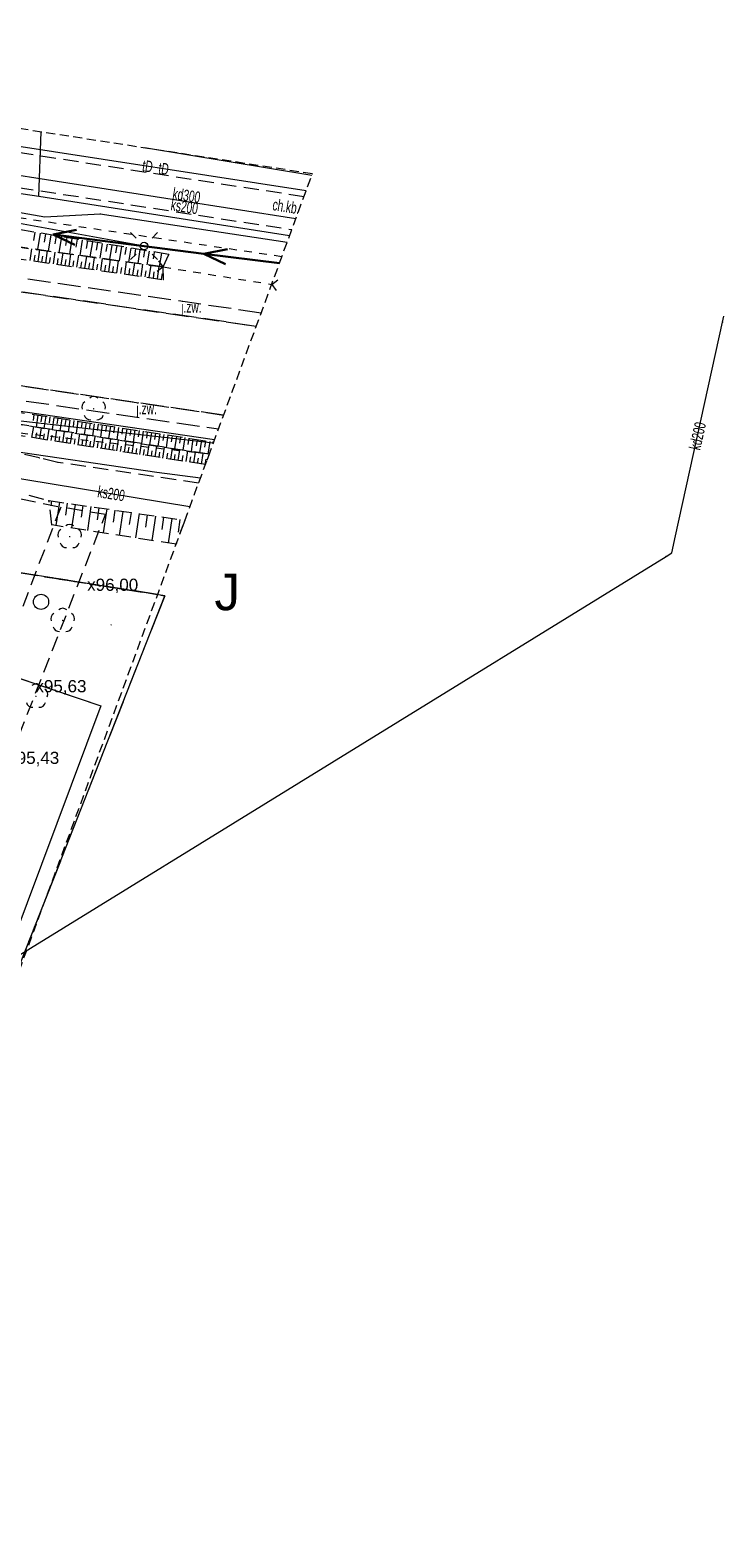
# Model space of a CAD drawing. Header units: metres. Extents: x 6541766 to 6542178, y 5894743 to 5895314.
# Tile 76 of 77: x 6541981 to 6542027, y 5895214 to 5895313. Entities that reach past the tile are written whole.
import ezdxf
from ezdxf.enums import TextEntityAlignment as Align

# ---------------------------------------------------------------- set-up
doc = ezdxf.new("R2010")
doc.units = ezdxf.units.M
for name, pattern in [('0.5_0.5', [1, 0.5, -0.5]), ('1.0_0.5', [1.5, 1, -0.5]), ('1.5_0.5', [2, 1.5, -0.5]), ('2', [0.9, 0.6, -0.3]), ('DASHED', [0.75, 0.5, -0.25]), ('egkk-500', [2, 1.5, -0.5]), ('egug-500', [1, 0.5, -0.5]), ('otkz_500', [1, 0.5, -0.5]), ('suep_nn_500', [0])]:
    doc.linetypes.add(name, pattern=pattern)
for name, color, linetype in [('000 Inne (niezydentyfikowane)', 7, 'Continuous'), ('217-kontur klasyfikacyjny', 7, 'Continuous'), ('218-kontur użytku gruntowego', 7, 'Continuous'), ('219-działka ewidencyjna', 7, 'Continuous'), ('chodnik', 7, 'Continuous'), ('chodnik-Atr17', 7, 'Continuous'), ('jezdnia', 7, 'Continuous'), ('jezdnia-Atr17', 7, 'Continuous'), ('przepust', 7, 'Continuous'), ('przewód elektroenergetyczny niskiego napięcia', 7, 'Continuous'), ('przewód elektroenergetyczny podziemny', 7, 'Continuous'), ('przewód gazowy', 7, 'Continuous'), ('przewód kanalizacyjny', 7, 'Continuous'), ('przewód kanalizacyjny-Atr1', 7, 'Continuous'), ('przewód telekomunikacyjny podziemny', 7, 'Continuous'), ('przewód telekomunikacyjny podziemny-Atr1', 7, 'Continuous'), ('przewód wodociągowy', 7, 'Continuous'), ('skarpa nieumocniona', 7, 'Continuous'), ('zadrzewienie  zakrzewienie', 7, 'Continuous'), ('Zakres', 7, 'Continuous')]:
    doc.layers.add(name, color=color, linetype=linetype)
for name, color, linetype, lineweight in [('_dr_ścieki kd', 36, 'Continuous', 30), ('A-OPIS', 4, 'Continuous', 20), ('A-OZNACZENIA', 7, 'Continuous', 15), ('A-PZT', 4, 'Continuous', 9), ('IE - podklad', 8, 'Continuous', 9)]:
    doc.layers.add(name, color=color, linetype=linetype, lineweight=lineweight)
doc.styles.add('MtXpl_Arial28', font='arial.ttf', dxfattribs={"height": 0.2})
doc.styles.add('MtXpl_Arial29', font='arial.ttf', dxfattribs={"height": 0.2})
doc.styles.add('MtXpl_Arial30', font='arial.ttf', dxfattribs={"height": 0.2})
doc.styles.add('MtXpl_Arial59', font='arial.ttf', dxfattribs={"height": 0.2})

# ---------------------------------------------------------------- blocks, each defined once
blk = doc.blocks.new('blok - sanitarne pzt chelmza ng')
at = {"color": 0, "linetype": 'Continuous'}
for p, q in [((6542482.786, 5895299.751), (6542484.337, 5895300.058)), ((6542492.706, 5895298.49), (6542482.786, 5895299.751)), ((6542482.786, 5895299.751), (6542484.211, 5895299.066)), ((6542492.706, 5895298.49), (6542494.257, 5895298.796)), ((6542497.666, 5895297.859), (6542492.706, 5895298.49)), ((6542492.706, 5895298.49), (6542494.131, 5895297.804))]:
    blk.add_line(p, q, dxfattribs=at)
at = {"layer": 'przewód elektroenergetyczny niskiego napięcia', "color": 1, "linetype": 'suep_nn_500', "lineweight": 9}
for p, q in [((6542488.77, 5895298.99), (6542459.74, 5895304.26)), ((6542497.666, 5895297.859), (6542488.77, 5895298.99))]:
    blk.add_line(p, q, dxfattribs=at)
at = {"layer": 'przewód elektroenergetyczny podziemny', "color": 1, "linetype": 'Continuous', "lineweight": 9}
for p, q in [((6542499.791, 5895303.634), (6542488.787, 5895305.443)), ((6542461.49, 5895290.96), (6542493.406, 5895286.278)), ((6542489.6, 5895284.12), (6542451, 5895289.73)), ((6542492.474, 5895283.744), (6542489.6, 5895284.12))]:
    blk.add_line(p, q, dxfattribs=at)
at = {"layer": 'przewód gazowy', "color": 52, "linetype": 'Continuous', "lineweight": 9}
for p, q in [((6542481.85, 5895302.25), (6542482.01, 5895306.488)), ((6542481.85, 5895302.25), (6542480.24, 5895302.5)), ((6542475.14, 5895302.17), (6542482.24, 5895300.91)), ((6542498.329, 5895299.661), (6542481.85, 5895302.25)), ((6542482.24, 5895300.91), (6542485.89, 5895301.11)), ((6542485.89, 5895301.11), (6542498.178, 5895299.25))]:
    blk.add_line(p, q, dxfattribs=at)
at = {"layer": 'przewód kanalizacyjny', "color": 34, "linetype": 'Continuous', "lineweight": 9}
for p, q in [((6542474.77, 5895304.56), (6542498.753, 5895300.813)), ((6542474.77, 5895304.56), (6542498.753, 5895300.813)), ((6542523.71, 5895279.95), (6542526.8, 5895293.99)), ((6542526.8, 5895293.99), (6542526.88, 5895294.38)), ((6542462.61, 5895286.69), (6542491.785, 5895281.872)), ((6542523.47, 5895278.83), (6542523.71, 5895279.95)), ((6542454.82, 5895236.55), (6542523.08, 5895278.6)), ((6542523.08, 5895278.6), (6542523.47, 5895278.83))]:
    blk.add_line(p, q, dxfattribs=at)
at = {"layer": 'przewód telekomunikacyjny podziemny', "color": 30, "linetype": 'Continuous', "lineweight": 9}
blk.add_line((6542479.54, 5895305.7), (6542499.424, 5895302.636), dxfattribs=at)
blk.add_line((6542479.54, 5895305.7), (6542499.424, 5895302.636), dxfattribs=at)
at = {"layer": 'przewód wodociągowy', "color": 5, "linetype": 'Continuous', "lineweight": 9}
blk.add_line((6542434.77, 5895292.78), (6542493.327, 5895286.062), dxfattribs=at)
at = {"layer": 'przewód kanalizacyjny-Atr1', "color": 34, "lineweight": 9, "width": 0.667}
blk.add_text('kd300', height=0.75, rotation=351.12, dxfattribs=at).set_placement((6542490.6, 5895302.09))
blk.add_text('ks200', height=0.75, rotation=351.12, dxfattribs=at).set_placement((6542490.6, 5895302.09), align=Align.TOP_LEFT)
for s, rotation, p in [('kd200', 77.588, (6542524.96, 5895285.62)), ('ks200', 350.624, (6542485.73, 5895282.87))]:
    blk.add_text(s, height=0.75, rotation=rotation, dxfattribs=at).set_placement(p, align=Align.MIDDLE_LEFT)
at = {"layer": 'przewód telekomunikacyjny podziemny-Atr1', "color": 30, "lineweight": 9, "width": 0.667}
for p in [(6542488.67, 5895304.29), (6542489.73, 5895304.13)]:
    blk.add_text('tD', height=0.75, rotation=351.239, dxfattribs=at).set_placement(p, align=Align.MIDDLE_LEFT)
blk = doc.blocks.new('blok - podklad szary rfqfqw')
at = {"color": 8, "linetype": 'Continuous', "lineweight": 9}
for p, q in [((6541988.24, 5895299.521), (6541987.887, 5895299.874)), ((6541989.301, 5895299.521), (6541989.654, 5895299.874)), ((6541988.24, 5895298.46), (6541987.887, 5895298.107)), ((6541989.301, 5895298.46), (6541989.654, 5895298.107)), ((6541990.03, 5895297.62), (6541989.624, 5895297.327)), ((6541990.03, 5895297.62), (6541989.737, 5895298.026)), ((6541997.158, 5895296.476), (6541997.564, 5895296.769)), ((6541997.158, 5895296.476), (6541997.451, 5895296.07))]:
    blk.add_line(p, q, dxfattribs=at)
for centre, radius in [((6541988.77, 5895298.99), 0.25), ((6541981.996, 5895275.616), 0.5)]:
    blk.add_circle(centre, radius, dxfattribs=at)
for centre, start, end in [((6541985.08, 5895288.424), 121.308, 202.548), ((6541985.46, 5895288.7), 49.272, 130.728), ((6541985.84, 5895288.424), 337.452, 58.692), ((6541985.225, 5895287.976), 193.221, 274.871), ((6541985.695, 5895287.976), 265.129, 346.779), ((6541983.88, 5895280.3), 49.272, 130.728), ((6541983.5, 5895280.024), 121.308, 202.548), ((6541984.26, 5895280.024), 337.452, 58.692), ((6541983.645, 5895279.576), 193.221, 274.871), ((6541984.115, 5895279.576), 265.129, 346.779), ((6541983.04, 5895274.514), 121.308, 202.548), ((6541983.42, 5895274.79), 49.272, 130.728), ((6541983.8, 5895274.514), 337.452, 58.692), ((6541983.185, 5895274.066), 193.221, 274.871), ((6541983.655, 5895274.066), 265.129, 346.779), ((6541981.66, 5895269.81), 49.272, 130.728), ((6541982.04, 5895269.534), 337.452, 58.692), ((6541981.425, 5895269.086), 193.221, 274.871), ((6541981.895, 5895269.086), 265.129, 346.779)]:
    blk.add_arc(centre, 0.4, start, end, dxfattribs=at)
at = {"color": 8, "linetype": 'Continuous', "lineweight": 9, "extrusion": (0, 0, -1)}
for points in [[(-6541985.854, 5895301.083), (-6541985.863, 5895301.146), (-6541985.845, 5895301.116)], [(-6541985.863, 5895301.146), (-6541985.854, 5895301.083), (-6541985.884, 5895301.065)], [(-6541985.863, 5895301.146), (-6541985.884, 5895301.065), (-6541985.896, 5895301.155)], [(-6541985.896, 5895301.155), (-6541985.884, 5895301.065), (-6541985.917, 5895301.074)], [(-6541985.896, 5895301.155), (-6541985.917, 5895301.074), (-6541985.926, 5895301.137)], [(-6541985.926, 5895301.137), (-6541985.917, 5895301.074), (-6541985.935, 5895301.104)], [(-6541990.368, 5895298.408), (-6541990.368, 5895298.472), (-6541990.355, 5895298.44)], [(-6541990.368, 5895298.472), (-6541990.4, 5895298.395), (-6541990.4, 5895298.485)], [(-6541990.368, 5895298.472), (-6541990.368, 5895298.408), (-6541990.4, 5895298.395)], [(-6541990.4, 5895298.485), (-6541990.4, 5895298.395), (-6541990.432, 5895298.408)], [(-6541990.4, 5895298.485), (-6541990.432, 5895298.408), (-6541990.432, 5895298.472)], [(-6541990.432, 5895298.472), (-6541990.432, 5895298.408), (-6541990.445, 5895298.44)], [(-6541989.998, 5895297.588), (-6541989.998, 5895297.652), (-6541989.985, 5895297.62)], [(-6541989.998, 5895297.652), (-6541990.03, 5895297.575), (-6541990.03, 5895297.665)], [(-6541989.998, 5895297.652), (-6541989.998, 5895297.588), (-6541990.03, 5895297.575)], [(-6541990.03, 5895297.665), (-6541990.03, 5895297.575), (-6541990.062, 5895297.588)], [(-6541990.03, 5895297.665), (-6541990.062, 5895297.588), (-6541990.062, 5895297.652)], [(-6541990.062, 5895297.652), (-6541990.062, 5895297.588), (-6541990.075, 5895297.62)], [(-6541990.008, 5895296.758), (-6541990.008, 5895296.822), (-6541989.995, 5895296.79)], [(-6541990.008, 5895296.822), (-6541990.04, 5895296.745), (-6541990.04, 5895296.835)], [(-6541990.008, 5895296.822), (-6541990.008, 5895296.758), (-6541990.04, 5895296.745)], [(-6541990.04, 5895296.835), (-6541990.04, 5895296.745), (-6541990.072, 5895296.758)], [(-6541990.04, 5895296.835), (-6541990.072, 5895296.758), (-6541990.072, 5895296.822)], [(-6541990.072, 5895296.822), (-6541990.072, 5895296.758), (-6541990.085, 5895296.79)], [(-6542026.762, 5895293.966), (-6542026.776, 5895294.028), (-6542026.756, 5895294)], [(-6542026.776, 5895294.028), (-6542026.762, 5895293.966), (-6542026.79, 5895293.946)], [(-6542026.776, 5895294.028), (-6542026.79, 5895293.946), (-6542026.81, 5895294.034)], [(-6542026.81, 5895294.034), (-6542026.79, 5895293.946), (-6542026.824, 5895293.952)], [(-6542026.81, 5895294.034), (-6542026.824, 5895293.952), (-6542026.838, 5895294.014)], [(-6542026.838, 5895294.014), (-6542026.824, 5895293.952), (-6542026.844, 5895293.98)], [(-6541985.425, 5895288.265), (-6541985.425, 5895288.335), (-6541985.41, 5895288.3)], [(-6541985.425, 5895288.335), (-6541985.46, 5895288.25), (-6541985.46, 5895288.35)], [(-6541985.425, 5895288.335), (-6541985.425, 5895288.265), (-6541985.46, 5895288.25)], [(-6541985.46, 5895288.35), (-6541985.46, 5895288.25), (-6541985.495, 5895288.265)], [(-6541985.46, 5895288.35), (-6541985.495, 5895288.265), (-6541985.495, 5895288.335)], [(-6541985.495, 5895288.335), (-6541985.495, 5895288.265), (-6541985.51, 5895288.3)], [(-6541981.848, 5895285.038), (-6541981.848, 5895285.102), (-6541981.835, 5895285.07)], [(-6541981.848, 5895285.102), (-6541981.88, 5895285.025), (-6541981.88, 5895285.115)], [(-6541981.848, 5895285.102), (-6541981.848, 5895285.038), (-6541981.88, 5895285.025)], [(-6541981.88, 5895285.115), (-6541981.88, 5895285.025), (-6541981.912, 5895285.038)], [(-6541981.88, 5895285.115), (-6541981.912, 5895285.038), (-6541981.912, 5895285.102)], [(-6541981.912, 5895285.102), (-6541981.912, 5895285.038), (-6541981.925, 5895285.07)], [(-6541983.068, 5895284.748), (-6541983.068, 5895284.812), (-6541983.055, 5895284.78)], [(-6541983.068, 5895284.812), (-6541983.1, 5895284.735), (-6541983.1, 5895284.825)], [(-6541983.068, 5895284.812), (-6541983.068, 5895284.748), (-6541983.1, 5895284.735)], [(-6541983.1, 5895284.825), (-6541983.1, 5895284.735), (-6541983.132, 5895284.748)], [(-6541983.1, 5895284.825), (-6541983.132, 5895284.748), (-6541983.132, 5895284.812)], [(-6541983.132, 5895284.812), (-6541983.132, 5895284.748), (-6541983.145, 5895284.78)], [(-6541982.478, 5895282.238), (-6541982.478, 5895282.302), (-6541982.465, 5895282.27)], [(-6541982.478, 5895282.302), (-6541982.51, 5895282.225), (-6541982.51, 5895282.315)], [(-6541982.478, 5895282.302), (-6541982.478, 5895282.238), (-6541982.51, 5895282.225)], [(-6541982.51, 5895282.315), (-6541982.51, 5895282.225), (-6541982.542, 5895282.238)], [(-6541982.51, 5895282.315), (-6541982.542, 5895282.238), (-6541982.542, 5895282.302)], [(-6541982.542, 5895282.302), (-6541982.542, 5895282.238), (-6541982.555, 5895282.27)], [(-6541982.678, 5895280.638), (-6541982.678, 5895280.702), (-6541982.665, 5895280.67)], [(-6541982.678, 5895280.702), (-6541982.71, 5895280.625), (-6541982.71, 5895280.715)], [(-6541982.678, 5895280.702), (-6541982.678, 5895280.638), (-6541982.71, 5895280.625)], [(-6541982.71, 5895280.715), (-6541982.71, 5895280.625), (-6541982.742, 5895280.638)], [(-6541982.71, 5895280.715), (-6541982.742, 5895280.638), (-6541982.742, 5895280.702)], [(-6541982.742, 5895280.702), (-6541982.742, 5895280.638), (-6541982.755, 5895280.67)], [(-6541983.845, 5895279.865), (-6541983.845, 5895279.935), (-6541983.83, 5895279.9)], [(-6541983.845, 5895279.935), (-6541983.88, 5895279.85), (-6541983.88, 5895279.95)], [(-6541983.845, 5895279.935), (-6541983.845, 5895279.865), (-6541983.88, 5895279.85)], [(-6541983.88, 5895279.95), (-6541983.88, 5895279.85), (-6541983.915, 5895279.865)], [(-6541983.88, 5895279.95), (-6541983.915, 5895279.865), (-6541983.915, 5895279.935)], [(-6541983.915, 5895279.935), (-6541983.915, 5895279.865), (-6541983.93, 5895279.9)], [(-6542023.042, 5895278.576), (-6542023.056, 5895278.638), (-6542023.036, 5895278.61)], [(-6542023.056, 5895278.638), (-6542023.042, 5895278.576), (-6542023.07, 5895278.556)], [(-6542023.056, 5895278.638), (-6542023.07, 5895278.556), (-6542023.09, 5895278.644)], [(-6542023.09, 5895278.644), (-6542023.07, 5895278.556), (-6542023.104, 5895278.562)], [(-6542023.09, 5895278.644), (-6542023.104, 5895278.562), (-6542023.118, 5895278.624)], [(-6542023.118, 5895278.624), (-6542023.104, 5895278.562), (-6542023.124, 5895278.59)], [(-6541983.385, 5895274.355), (-6541983.385, 5895274.425), (-6541983.37, 5895274.39)], [(-6541983.385, 5895274.425), (-6541983.42, 5895274.34), (-6541983.42, 5895274.44)], [(-6541983.385, 5895274.425), (-6541983.385, 5895274.355), (-6541983.42, 5895274.34)], [(-6541983.42, 5895274.44), (-6541983.42, 5895274.34), (-6541983.455, 5895274.355)], [(-6541983.42, 5895274.44), (-6541983.455, 5895274.355), (-6541983.455, 5895274.425)], [(-6541983.455, 5895274.425), (-6541983.455, 5895274.355), (-6541983.47, 5895274.39)], [(-6541986.568, 5895274.068), (-6541986.568, 5895274.132), (-6541986.555, 5895274.1)], [(-6541986.568, 5895274.132), (-6541986.6, 5895274.055), (-6541986.6, 5895274.145)], [(-6541986.568, 5895274.132), (-6541986.568, 5895274.068), (-6541986.6, 5895274.055)], [(-6541986.6, 5895274.145), (-6541986.6, 5895274.055), (-6541986.632, 5895274.068)], [(-6541986.6, 5895274.145), (-6541986.632, 5895274.068), (-6541986.632, 5895274.132)], [(-6541986.632, 5895274.132), (-6541986.632, 5895274.068), (-6541986.645, 5895274.1)], [(-6541981.625, 5895269.375), (-6541981.625, 5895269.445), (-6541981.61, 5895269.41)], [(-6541981.625, 5895269.445), (-6541981.66, 5895269.36), (-6541981.66, 5895269.46)], [(-6541981.625, 5895269.445), (-6541981.625, 5895269.375), (-6541981.66, 5895269.36)], [(-6541981.66, 5895269.46), (-6541981.66, 5895269.36), (-6541981.695, 5895269.375)], [(-6541981.66, 5895269.46), (-6541981.695, 5895269.375), (-6541981.695, 5895269.445)], [(-6541981.695, 5895269.445), (-6541981.695, 5895269.375), (-6541981.71, 5895269.41)]]:
    blk.add_solid(points, dxfattribs=at)
at = {"layer": '000 Inne (niezydentyfikowane)', "color": 8, "linetype": 'Continuous', "lineweight": 9}
for p, q in [((6541981.58, 5895299.91), (6541981.49, 5895299.36)), ((6541981.94, 5895299.85), (6541981.76, 5895298.76)), ((6541982.29, 5895299.79), (6541982.21, 5895299.25)), ((6541982.65, 5895299.73), (6541982.47, 5895298.66)), ((6541983, 5895299.67), (6541982.91, 5895299.14)), ((6541983.35, 5895299.61), (6541983.17, 5895298.56)), ((6541983.69, 5895299.55), (6541983.61, 5895299.04)), ((6541984.03, 5895299.5), (6541983.86, 5895298.47)), ((6541984.37, 5895299.44), (6541984.29, 5895298.93)), ((6541984.71, 5895299.39), (6541984.54, 5895298.38)), ((6541981.29, 5895298.05), (6541981.4, 5895298.81)), ((6541981.54, 5895298.01), (6541981.6, 5895298.39)), ((6541981.8, 5895297.98), (6541981.91, 5895298.74)), ((6541982.31, 5895297.9), (6541982.42, 5895298.67)), ((6541982.82, 5895297.83), (6541982.93, 5895298.6)), ((6541983.33, 5895297.76), (6541983.44, 5895298.53)), ((6541983.85, 5895297.68), (6541983.96, 5895298.46)), ((6541984.36, 5895297.61), (6541984.48, 5895298.39)), ((6541985.04, 5895299.33), (6541984.96, 5895298.83)), ((6541985.37, 5895299.28), (6541985.21, 5895298.28)), ((6541985.7, 5895299.22), (6541985.61, 5895298.73)), ((6541986.02, 5895299.17), (6541985.86, 5895298.19)), ((6541986.34, 5895299.11), (6541986.26, 5895298.63)), ((6541986.66, 5895299.06), (6541986.5, 5895298.11)), ((6541986.97, 5895299.01), (6541986.89, 5895298.54)), ((6541987.28, 5895298.96), (6541987.13, 5895298.02)), ((6541987.59, 5895298.91), (6541987.51, 5895298.44)), ((6541987.9, 5895298.86), (6541987.75, 5895297.93)), ((6541988.2, 5895298.81), (6541988.13, 5895298.35)), ((6541988.5, 5895298.76), (6541988.35, 5895297.85)), ((6541988.8, 5895298.71), (6541988.73, 5895298.26)), ((6541989.11, 5895298.65), (6541988.96, 5895297.77)), ((6541989.44, 5895298.6), (6541989.37, 5895298.16)), ((6541989.91, 5895298.52), (6541989.76, 5895297.66)), ((6541982.05, 5895297.94), (6541982.11, 5895298.32)), ((6541982.56, 5895297.87), (6541982.62, 5895298.25)), ((6541983.07, 5895297.79), (6541983.13, 5895298.18)), ((6541983.59, 5895297.72), (6541983.64, 5895298.11)), ((6541984.1, 5895297.64), (6541984.16, 5895298.03)), ((6541984.62, 5895297.57), (6541984.68, 5895297.96)), ((6541984.88, 5895297.53), (6541985, 5895298.31)), ((6541985.14, 5895297.49), (6541985.2, 5895297.89)), ((6541985.4, 5895297.46), (6541985.52, 5895298.24)), ((6541985.67, 5895297.42), (6541985.72, 5895297.81)), ((6541985.93, 5895297.38), (6541986.04, 5895298.17)), ((6541986.19, 5895297.34), (6541986.25, 5895297.74)), ((6541986.45, 5895297.31), (6541986.57, 5895298.1)), ((6541986.72, 5895297.27), (6541986.77, 5895297.66)), ((6541986.98, 5895297.23), (6541987.09, 5895298.02)), ((6541987.25, 5895297.19), (6541987.3, 5895297.59)), ((6541987.51, 5895297.15), (6541987.62, 5895297.95)), ((6541987.78, 5895297.12), (6541987.83, 5895297.52)), ((6541988.04, 5895297.08), (6541988.16, 5895297.88)), ((6541988.31, 5895297.04), (6541988.37, 5895297.44)), ((6541988.58, 5895297), (6541988.69, 5895297.8)), ((6541989.11, 5895296.92), (6541989.23, 5895297.73)), ((6541989.65, 5895296.85), (6541989.77, 5895297.66)), ((6541988.84, 5895296.96), (6541988.9, 5895297.36)), ((6541989.38, 5895296.88), (6541989.44, 5895297.29)), ((6541989.92, 5895296.81), (6541989.98, 5895297.19)), ((6541981.53, 5895287.93), (6541981.47, 5895287.54)), ((6541981.79, 5895287.89), (6541981.67, 5895287.1)), ((6541982.05, 5895287.85), (6541981.99, 5895287.45)), ((6541982.31, 5895287.81), (6541982.19, 5895287.02)), ((6541982.58, 5895287.77), (6541982.52, 5895287.37)), ((6541982.84, 5895287.73), (6541982.72, 5895286.94)), ((6541983.1, 5895287.69), (6541983.04, 5895287.29)), ((6541983.37, 5895287.65), (6541983.24, 5895286.85)), ((6541983.63, 5895287.6), (6541983.57, 5895287.21)), ((6541983.89, 5895287.56), (6541983.77, 5895286.77)), ((6541984.16, 5895287.52), (6541984.1, 5895287.13)), ((6541984.42, 5895287.48), (6541984.3, 5895286.69)), ((6541981.4, 5895286.41), (6541981.52, 5895287.13)), ((6541981.66, 5895286.37), (6541981.71, 5895286.73)), ((6541981.91, 5895286.33), (6541982.02, 5895287.05)), ((6541982.16, 5895286.29), (6541982.22, 5895286.65)), ((6541982.42, 5895286.25), (6541982.53, 5895286.97)), ((6541982.67, 5895286.21), (6541982.73, 5895286.57)), ((6541982.92, 5895286.17), (6541983.03, 5895286.89)), ((6541983.18, 5895286.13), (6541983.23, 5895286.49)), ((6541983.43, 5895286.09), (6541983.54, 5895286.81)), ((6541983.93, 5895286.01), (6541984.05, 5895286.73)), ((6541984.44, 5895285.93), (6541984.55, 5895286.65)), ((6541984.69, 5895287.44), (6541984.63, 5895287.04)), ((6541984.96, 5895287.4), (6541984.83, 5895286.6)), ((6541984.95, 5895285.85), (6541985.06, 5895286.57)), ((6541985.22, 5895287.36), (6541985.16, 5895286.96)), ((6541985.49, 5895287.32), (6541985.37, 5895286.52)), ((6541985.45, 5895285.77), (6541985.56, 5895286.49)), ((6541985.75, 5895287.28), (6541985.69, 5895286.88)), ((6541986.02, 5895287.24), (6541985.9, 5895286.44)), ((6541986.29, 5895287.2), (6541986.23, 5895286.8)), ((6541986.56, 5895287.16), (6541986.43, 5895286.35)), ((6541986.83, 5895287.11), (6541986.76, 5895286.71)), ((6541987.09, 5895287.07), (6541986.97, 5895286.27)), ((6541987.36, 5895287.03), (6541987.3, 5895286.63)), ((6541987.63, 5895286.99), (6541987.51, 5895286.18)), ((6541987.9, 5895286.95), (6541987.84, 5895286.54)), ((6541988.17, 5895286.91), (6541988.05, 5895286.1)), ((6541988.44, 5895286.87), (6541988.38, 5895286.46)), ((6541988.71, 5895286.82), (6541988.59, 5895286.01)), ((6541988.98, 5895286.78), (6541988.92, 5895286.38)), ((6541989.25, 5895286.74), (6541989.13, 5895285.93)), ((6541989.53, 5895286.7), (6541989.46, 5895286.29)), ((6541989.8, 5895286.66), (6541989.67, 5895285.84)), ((6541990.07, 5895286.62), (6541990.01, 5895286.21)), ((6541990.34, 5895286.57), (6541990.22, 5895285.76)), ((6541990.62, 5895286.53), (6541990.55, 5895286.12)), ((6541990.89, 5895286.49), (6541990.76, 5895285.67)), ((6541983.68, 5895286.05), (6541983.74, 5895286.41)), ((6541984.19, 5895285.97), (6541984.24, 5895286.33)), ((6541984.69, 5895285.89), (6541984.75, 5895286.25)), ((6541985.2, 5895285.81), (6541985.26, 5895286.17)), ((6541985.71, 5895285.74), (6541985.76, 5895286.09)), ((6541985.96, 5895285.7), (6541986.07, 5895286.41)), ((6541986.21, 5895285.66), (6541986.27, 5895286.01)), ((6541986.47, 5895285.62), (6541986.58, 5895286.33)), ((6541986.72, 5895285.58), (6541986.77, 5895285.93)), ((6541986.97, 5895285.54), (6541987.08, 5895286.25)), ((6541987.23, 5895285.5), (6541987.28, 5895285.85)), ((6541987.48, 5895285.46), (6541987.59, 5895286.17)), ((6541987.73, 5895285.42), (6541987.79, 5895285.77)), ((6541987.98, 5895285.38), (6541988.1, 5895286.09)), ((6541988.24, 5895285.34), (6541988.29, 5895285.7)), ((6541988.49, 5895285.3), (6541988.6, 5895286.01)), ((6541988.74, 5895285.26), (6541988.8, 5895285.62)), ((6541989, 5895285.22), (6541989.11, 5895285.93)), ((6541989.25, 5895285.18), (6541989.31, 5895285.54)), ((6541989.5, 5895285.14), (6541989.61, 5895285.85)), ((6541990.01, 5895285.06), (6541990.12, 5895285.77)), ((6541990.52, 5895284.98), (6541990.63, 5895285.69)), ((6541991.02, 5895284.91), (6541991.13, 5895285.61)), ((6541991.16, 5895286.45), (6541991.1, 5895286.04)), ((6541991.44, 5895286.41), (6541991.31, 5895285.58)), ((6541991.53, 5895284.83), (6541991.64, 5895285.53)), ((6541991.71, 5895286.36), (6541991.65, 5895285.95)), ((6541991.98, 5895286.32), (6541991.86, 5895285.5)), ((6541992.26, 5895286.28), (6541992.2, 5895285.87)), ((6541992.54, 5895286.24), (6541992.41, 5895285.41)), ((6541992.81, 5895286.19), (6541992.75, 5895285.78)), ((6541993.09, 5895286.15), (6541992.96, 5895285.32)), ((6541989.76, 5895285.1), (6541989.81, 5895285.46)), ((6541990.26, 5895285.02), (6541990.32, 5895285.38)), ((6541990.77, 5895284.94), (6541990.82, 5895285.3)), ((6541991.27, 5895284.87), (6541991.33, 5895285.22)), ((6541991.78, 5895284.79), (6541991.84, 5895285.14)), ((6541992.03, 5895284.75), (6541992.14, 5895285.45)), ((6541992.29, 5895284.71), (6541992.34, 5895285.06)), ((6541992.54, 5895284.67), (6541992.65, 5895285.37)), ((6541992.79, 5895284.63), (6541992.85, 5895284.98)), ((6541982.68, 5895282.25), (6541982.64, 5895281.93)), ((6541983.2, 5895282.17), (6541982.97, 5895280.63)), ((6541983.71, 5895282.1), (6541983.6, 5895281.32)), ((6541984.23, 5895282.02), (6541984, 5895280.47)), ((6541984.75, 5895281.94), (6541984.64, 5895281.17)), ((6541985.27, 5895281.87), (6541985.04, 5895280.31)), ((6541985.79, 5895281.79), (6541985.68, 5895281.01)), ((6541986.32, 5895281.72), (6541986.09, 5895280.14)), ((6541986.85, 5895281.64), (6541986.73, 5895280.85)), ((6541987.38, 5895281.56), (6541987.14, 5895279.98)), ((6541987.91, 5895281.48), (6541987.79, 5895280.69)), ((6541988.44, 5895281.41), (6541988.21, 5895279.81)), ((6541988.97, 5895281.33), (6541988.86, 5895280.53)), ((6541989.51, 5895281.25), (6541989.27, 5895279.65)), ((6541990.05, 5895281.17), (6541989.93, 5895280.37)), ((6541990.59, 5895281.09), (6541990.35, 5895279.48)), ((6541991.13, 5895281.02), (6541991.01, 5895280.2))]:
    blk.add_line(p, q, dxfattribs=at)
at = {"layer": '217-kontur klasyfikacyjny', "color": 8, "linetype": 'egkk-500', "lineweight": 9}
blk.add_line((6541989.66, 5895276.094), (6541971.36, 5895278.98), dxfattribs=at)
at = {"layer": '218-kontur użytku gruntowego', "color": 8, "linetype": 'egug-500', "lineweight": 9}
for p, q in [((6541989.66, 5895276.094), (6541971.36, 5895278.98)), ((6541971.36, 5895278.98), (6541989.66, 5895276.094))]:
    blk.add_line(p, q, dxfattribs=at)
at = {"layer": '219-działka ewidencyjna', "color": 8, "linetype": '0.5_0.5', "lineweight": 9}
for p, q in [((6541997.825, 5895298.289), (6541974.09, 5895301.8)), ((6541993.053, 5895285.318), (6541971.68, 5895287.69)), ((6541989.66, 5895276.094), (6541971.36, 5895278.98)), ((6541982.464, 5895256.534), (6541969.26, 5895222.97))]:
    blk.add_line(p, q, dxfattribs=at)
at = {"layer": 'A-OZNACZENIA', "color": 8, "linetype": 'DASHED', "lineweight": 9, "ltscale": 5}
for p, q in [((6541971.36, 5895278.98), (6541990.13, 5895276.02)), ((6541990.13, 5895276.02), (6541927.31, 5895116.37))]:
    blk.add_line(p, q, dxfattribs=at)
at = {"layer": 'A-PZT', "color": 8, "lineweight": 9}
for p, q in [((6541990.13, 5895276.02), (6541971.436, 5895278.968)), ((6541964.081, 5895209.818), (6541990.13, 5895276.02)), ((6541969.758, 5895274.258), (6541985.928, 5895268.774)), ((6541979.299, 5895271.022), (6541985.928, 5895268.774)), ((6541985.928, 5895268.774), (6541963.854, 5895209.909)), ((6541985.928, 5895268.774), (6541963.858, 5895209.92))]:
    blk.add_line(p, q, dxfattribs=at)
at = {"layer": 'chodnik', "color": 8, "linetype": '1.0_0.5', "lineweight": 9}
for p, q in [((6541999.274, 5895302.229), (6541973.97, 5895306.14)), ((6541971.6, 5895304.22), (6541998.482, 5895300.075)), ((6541981.88, 5895285.07), (6541969.5, 5895287.96)), ((6541983.1, 5895284.78), (6541981.88, 5895285.07)), ((6541992.355, 5895283.42), (6541983.1, 5895284.78)), ((6541981.19, 5895282.62), (6541982.51, 5895282.27)), ((6541982.51, 5895282.27), (6541991.453, 5895280.969))]:
    blk.add_line(p, q, dxfattribs=at)
at = {"layer": 'jezdnia', "color": 8, "linetype": '1.5_0.5', "lineweight": 9}
for p, q in [((6541996.465, 5895294.593), (6541978.52, 5895297.2)), ((6541978.34, 5895296.33), (6541996.142, 5895293.716)), ((6541996.142, 5895293.716), (6541978.34, 5895296.33)), ((6541993.998, 5895287.887), (6541973.08, 5895290.9)), ((6541973.08, 5895290.9), (6541993.998, 5895287.887)), ((6541971.13, 5895290.25), (6541993.662, 5895286.974))]:
    blk.add_line(p, q, dxfattribs=at)
at = {"layer": 'przepust', "color": 8, "linetype": 'otkz_500', "lineweight": 9}
blk.add_line((6541990.03, 5895297.62), (6541997.158, 5895296.476), dxfattribs=at)
at = {"layer": 'skarpa nieumocniona', "color": 8, "linetype": '1.0_0.5', "lineweight": 9}
for p, q in [((6541990.4, 5895298.44), (6541975.83, 5895300.86)), ((6541990.4, 5895298.44), (6541975.83, 5895300.86)), ((6541990.03, 5895297.62), (6541975.73, 5895299.59)), ((6541990.03, 5895297.62), (6541975.73, 5895299.59)), ((6541975.73, 5895299.59), (6541990.03, 5895297.62)), ((6541975.73, 5895299.59), (6541990.03, 5895297.62)), ((6541975.58, 5895298.87), (6541990.04, 5895296.79)), ((6541975.58, 5895298.87), (6541990.04, 5895296.79)), ((6541990.03, 5895297.62), (6541990.4, 5895298.44)), ((6541990.03, 5895297.62), (6541990.4, 5895298.44)), ((6541990.04, 5895296.79), (6541990.03, 5895297.62)), ((6541990.04, 5895296.79), (6541990.03, 5895297.62)), ((6541976.96, 5895288.63), (6541993.345, 5895286.111)), ((6541993.05, 5895285.31), (6541976.8, 5895287.87)), ((6541976.8, 5895287.87), (6541993.05, 5895285.31)), ((6541992.8, 5895284.63), (6541976.65, 5895287.15)), ((6541993.05, 5895285.31), (6541992.902, 5895284.908)), ((6541993.056, 5895285.326), (6541993.05, 5895285.31)), ((6541982.71, 5895280.67), (6541982.51, 5895282.27)), ((6541982.51, 5895282.27), (6541991.45, 5895280.97)), ((6541982.71, 5895280.67), (6541982.51, 5895282.27)), ((6541982.51, 5895282.27), (6541991.45, 5895280.97)), ((6541990.87, 5895279.4), (6541982.71, 5895280.67)), ((6541990.87, 5895279.4), (6541982.71, 5895280.67)), ((6541991.45, 5895280.97), (6541990.87, 5895279.4)), ((6541991.45, 5895280.97), (6541990.87, 5895279.4))]:
    blk.add_line(p, q, dxfattribs=at)
at = {"layer": 'zadrzewienie  zakrzewienie', "color": 8, "linetype": '1.0_0.5', "lineweight": 9}
for p, q in [((6541983.29, 5895281.84), (6541958.91, 5895218.05)), ((6541983.29, 5895281.84), (6541958.91, 5895218.05)), ((6541980.66, 5895282.38), (6541983.29, 5895281.84)), ((6541986.23, 5895281.35), (6541983.29, 5895281.84)), ((6541960.85, 5895216.53), (6541986.23, 5895281.35))]:
    blk.add_line(p, q, dxfattribs=at)
at = {"layer": 'Zakres', "color": 8, "linetype": '2', "lineweight": 9}
for p, q in [((6541999.83, 5895303.74), (6541938.62, 5895313.18)), ((6541999.83, 5895303.74), (6541938.62, 5895313.18)), ((6541999.83, 5895303.74), (6541938.62, 5895313.18)), ((6541999.83, 5895303.74), (6541938.62, 5895313.18)), ((6541965.96, 5895211.67), (6541999.83, 5895303.74)), ((6541965.96, 5895211.67), (6541999.83, 5895303.74)), ((6541965.96, 5895211.67), (6541999.83, 5895303.74)), ((6541965.96, 5895211.67), (6541999.83, 5895303.74))]:
    blk.add_line(p, q, dxfattribs=at)
at = {"layer": 'A-OPIS', "color": 8, "lineweight": 9}
for s, height, style, p in [('x96,00', 0.8, 'MtXpl_Arial28', (6541985.029, 5895276.338)), ('J', 2.4, 'MtXpl_Arial59', (6541993.396, 5895275.064)), ('x95,63', 0.8, 'MtXpl_Arial29', (6541981.628, 5895269.673)), ('x95,43', 0.8, 'MtXpl_Arial30', (6541979.839, 5895264.965))]:
    blk.add_text(s, height=height, dxfattribs=dict(at, style=style)).set_placement(p)
at = {"layer": 'chodnik-Atr17', "color": 8, "lineweight": 9, "width": 0.667}
blk.add_text('ch.kb.', height=0.75, rotation=350.961, dxfattribs=at).set_placement((6541997.17, 5895301.36))
blk.add_text('ch.kb.', height=0.75, rotation=350.961, dxfattribs=at).set_placement((6541997.17, 5895301.36))
at = {"layer": 'jezdnia-Atr17', "color": 8, "lineweight": 9, "width": 0.667}
for p in [(6541991.21, 5895295.37), (6541988.27, 5895288.69), (6541988.27, 5895288.69)]:
    blk.add_text('j.zw.', height=0.75, dxfattribs=at).set_placement(p, align=Align.TOP_LEFT)

msp = doc.modelspace()

# ---------------------------------------------------------------- block references
at = {"layer": '_dr_ścieki kd', "lineweight": 9}
msp.add_blockref('blok - sanitarne pzt chelmza ng', (-500, 0), dxfattribs=at)
at = {"layer": 'IE - podklad'}
msp.add_blockref('blok - podklad szary rfqfqw', (0, 0), dxfattribs=at)

doc.saveas('drawing.dxf')
